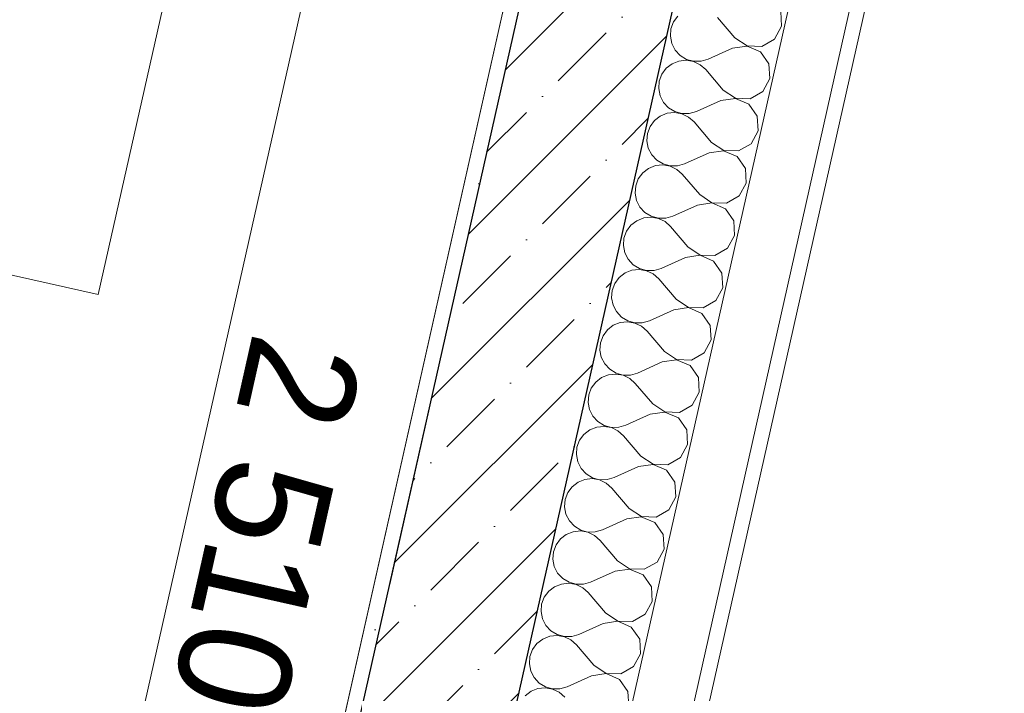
# Model space of a CAD drawing. Header units: millimetres. Extents: x -7145531 to -6681560, y 6117368 to 6219355.
# Tile 90 of 144: x -6940531 to -6939220, y 6147356 to 6148254. Entities that reach past the tile are written whole.
import ezdxf
from ezdxf.enums import TextEntityAlignment as Align

# ---------------------------------------------------------------- set-up
doc = ezdxf.new("R2010")
doc.units = ezdxf.units.MM
doc.header["$MEASUREMENT"] = 0
doc.linetypes.add('Штрихпунктирная', pattern=[670.277762, 352.777767, -176.388884, 0, -141.111112])
for name, color, linetype in [('S - МОП.АР', 7, 'Continuous'), ('АР-Стены_внешние_.АР', 7, 'Continuous'), ('АР-Чертеж-Оси_Осевые размеры.АР', 7, 'Continuous'), ('АР-Чертеж-Размеры.АР', 7, 'Continuous')]:
    doc.layers.add(name, color=color, linetype=linetype)
for name, color, linetype, lineweight in [('АР-Отметки высот.АР_Ном._пера__120', 7, 'Continuous', 0), ('АР-Стены_внешние_.АР_Ном._пера__1', 7, 'Continuous', 0), ('АР-Чертеж-Оси_Осевые размеры.АР_Ном._пера__120', 7, 'Continuous', 0), ('АР-Чертеж-Размеры.АР_Ном._пера__1', 7, 'Continuous', 0)]:
    doc.layers.add(name, color=color, linetype=linetype, lineweight=lineweight)
doc.styles.add('РЎР“Р•РќР•Р\xa0Р\x98Р\xa0_РЎРўР\x98Р›Р¬_3', font='GOTHIC.TTF')
doc.dimstyles.new('СГЕНЕРИР_СТИЛЬ__1', dxfattribs={"dimtxt": 150, "dimasz": 237.5, "dimexe": 0.18, "dimexo": 0.0625, "dimgap": 0, "dimtad": 1, "dimdec": 0, "dimzin": 0, "dimdsep": 46, "dimtxsty": 'РЎР“Р•РќР•Р\xa0Р\x98Р\xa0_РЎРўР\x98Р›Р¬_3', "dimblk": 'ARROWHEAD_6', "dimblk1": 'ARROWHEAD_6', "dimblk2": 'ARROWHEAD_6', "dimcen": 0.09, "dimse1": 1, "dimse2": 1, "dimclrd": 7, "dimclre": 7, "dimclrt": 7, "dimazin": 0, "dimtfac": 1, "dimtdec": 4, "dimtmove": 0, "dimatfit": 3, "dimfxl": 1, "dimtolj": 1, "dimtzin": 0, "dimarcsym": 0})

# ---------------------------------------------------------------- blocks, each defined once
blk = doc.blocks.new('*X782', base_point=(-6338440.4, 6562275.6))
at = {"layer": 'АР-Стены_внешние_.АР_Ном._пера__1', "color": 7, "linetype": 'Continuous', "lineweight": 0}
for p, q in [((-6939654.1, 6148258.8), (-6939659.9, 6148250.9)), ((-6939578.2, 6148229.9), (-6939601.4, 6148257.1)), ((-6939516.2, 6148245.2), (-6939517.3, 6148264.7)), ((-6939659.9, 6148250.9), (-6939663.4, 6148241.7)), ((-6939525.5, 6148228.1), (-6939516.2, 6148245.2)), ((-6939663.4, 6148241.7), (-6939664.2, 6148231.9)), ((-6939664.2, 6148231.9), (-6939662.3, 6148222.2)), ((-6939578.2, 6148229.9), (-6939561.9, 6148219.1)), ((-6939662.3, 6148222.2), (-6939657.8, 6148213.4)), ((-6939562, 6148218.8), (-6939581.3, 6148215.9)), ((-6939544.1, 6148211), (-6939562, 6148218.8)), ((-6939561.9, 6148219.1), (-6939542.4, 6148218.4)), ((-6939542.4, 6148218.4), (-6939525.5, 6148228.1)), ((-6939657.8, 6148213.4), (-6939651.1, 6148206.2)), ((-6939651.1, 6148206.2), (-6939642.7, 6148201.1)), ((-6939581.3, 6148215.9), (-6939613.9, 6148201.3)), ((-6939532.9, 6148195), (-6939544.1, 6148211)), ((-6939661.9, 6148195.2), (-6939669.7, 6148189.2)), ((-6939652.8, 6148198.8), (-6939661.9, 6148195.2)), ((-6939643, 6148199.9), (-6939652.8, 6148198.8)), ((-6939633.3, 6148198.2), (-6939643, 6148199.9)), ((-6939642.7, 6148201.1), (-6939633.2, 6148198.5)), ((-6939624.4, 6148193.9), (-6939633.3, 6148198.2)), ((-6939633.2, 6148198.5), (-6939623.3, 6148198.5)), ((-6939617, 6148187.4), (-6939624.4, 6148193.9)), ((-6939623.3, 6148198.5), (-6939613.9, 6148201.3)), ((-6939531.8, 6148175.5), (-6939532.9, 6148195)), ((-6939675.6, 6148181.2), (-6939679, 6148172)), ((-6939669.7, 6148189.2), (-6939675.6, 6148181.2)), ((-6939593.8, 6148160.2), (-6939617, 6148187.4)), ((-6939679, 6148172), (-6939679.8, 6148162.2)), ((-6939541.1, 6148158.4), (-6939531.8, 6148175.5)), ((-6939679.8, 6148162.2), (-6939677.9, 6148152.5)), ((-6939677.9, 6148152.5), (-6939673.5, 6148143.7)), ((-6939593.8, 6148160.2), (-6939577.6, 6148149.4)), ((-6939558.1, 6148148.7), (-6939541.1, 6148158.4)), ((-6939673.5, 6148143.7), (-6939666.8, 6148136.5)), ((-6939597, 6148146.3), (-6939629.5, 6148131.6)), ((-6939577.7, 6148149.1), (-6939597, 6148146.3)), ((-6939559.7, 6148141.3), (-6939577.7, 6148149.1)), ((-6939577.6, 6148149.4), (-6939558.1, 6148148.7)), ((-6939548.6, 6148125.3), (-6939559.7, 6148141.3)), ((-6939677.6, 6148125.5), (-6939685.4, 6148119.5)), ((-6939668.4, 6148129.2), (-6939677.6, 6148125.5)), ((-6939658.6, 6148130.2), (-6939668.4, 6148129.2)), ((-6939666.8, 6148136.5), (-6939658.4, 6148131.4)), ((-6939648.9, 6148128.5), (-6939658.6, 6148130.2)), ((-6939658.4, 6148131.4), (-6939648.9, 6148128.8)), ((-6939648.9, 6148128.8), (-6939639, 6148128.8)), ((-6939640, 6148124.2), (-6939648.9, 6148128.5)), ((-6939639, 6148128.8), (-6939629.5, 6148131.6)), ((-6939547.5, 6148105.9), (-6939548.6, 6148125.3)), ((-6939691.2, 6148111.5), (-6939694.7, 6148102.3)), ((-6939685.4, 6148119.5), (-6939691.2, 6148111.5)), ((-6939632.7, 6148117.7), (-6939640, 6148124.2)), ((-6939609.5, 6148090.5), (-6939632.7, 6148117.7)), ((-6939694.7, 6148102.3), (-6939695.5, 6148092.5)), ((-6939556.8, 6148088.7), (-6939547.5, 6148105.9)), ((-6939695.5, 6148092.5), (-6939693.6, 6148082.8)), ((-6939609.5, 6148090.5), (-6939593.2, 6148079.7)), ((-6939573.7, 6148079), (-6939556.8, 6148088.7)), ((-6939693.6, 6148082.8), (-6939689.1, 6148074)), ((-6939689.1, 6148074), (-6939682.4, 6148066.8)), ((-6939612.6, 6148076.6), (-6939645.2, 6148061.9)), ((-6939593.3, 6148079.4), (-6939612.6, 6148076.6)), ((-6939575.4, 6148071.7), (-6939593.3, 6148079.4)), ((-6939593.2, 6148079.7), (-6939573.7, 6148079)), ((-6939684.1, 6148059.5), (-6939693.2, 6148055.8)), ((-6939674.3, 6148060.5), (-6939684.1, 6148059.5)), ((-6939682.4, 6148066.8), (-6939674, 6148061.7)), ((-6939664.6, 6148058.8), (-6939674.3, 6148060.5)), ((-6939674, 6148061.7), (-6939664.5, 6148059.1)), ((-6939664.5, 6148059.1), (-6939654.7, 6148059.1)), ((-6939654.7, 6148059.1), (-6939645.2, 6148061.9)), ((-6939564.2, 6148055.6), (-6939575.4, 6148071.7)), ((-6939701, 6148049.8), (-6939706.9, 6148041.8)), ((-6939693.2, 6148055.8), (-6939701, 6148049.8)), ((-6939655.7, 6148054.5), (-6939664.6, 6148058.8)), ((-6939648.3, 6148048), (-6939655.7, 6148054.5)), ((-6939625.1, 6148020.8), (-6939648.3, 6148048)), ((-6939563.1, 6148036.2), (-6939564.2, 6148055.6)), ((-6939706.9, 6148041.8), (-6939710.3, 6148032.6)), ((-6939572.4, 6148019), (-6939563.1, 6148036.2)), ((-6939710.3, 6148032.6), (-6939711.1, 6148022.8)), ((-6939711.1, 6148022.8), (-6939709.2, 6148013.1)), ((-6939625.1, 6148020.8), (-6939608.9, 6148010)), ((-6939709.2, 6148013.1), (-6939704.8, 6148004.3)), ((-6939628.3, 6148006.9), (-6939660.8, 6147992.2)), ((-6939609, 6148009.7), (-6939628.3, 6148006.9)), ((-6939591, 6148002), (-6939609, 6148009.7)), ((-6939608.9, 6148010), (-6939589.4, 6148009.3)), ((-6939589.4, 6148009.3), (-6939572.4, 6148019)), ((-6939704.8, 6148004.3), (-6939698.1, 6147997.1)), ((-6939698.1, 6147997.1), (-6939689.7, 6147992)), ((-6939579.9, 6147986), (-6939591, 6148002)), ((-6939708.9, 6147986.1), (-6939716.7, 6147980.1)), ((-6939699.7, 6147989.8), (-6939708.9, 6147986.1)), ((-6939689.9, 6147990.8), (-6939699.7, 6147989.8)), ((-6939680.2, 6147989.1), (-6939689.9, 6147990.8)), ((-6939689.7, 6147992), (-6939680.2, 6147989.4)), ((-6939680.2, 6147989.4), (-6939670.3, 6147989.5)), ((-6939671.3, 6147984.8), (-6939680.2, 6147989.1)), ((-6939664, 6147978.3), (-6939671.3, 6147984.8)), ((-6939670.3, 6147989.5), (-6939660.8, 6147992.2)), ((-6939578.8, 6147966.5), (-6939579.9, 6147986)), ((-6939722.5, 6147972.1), (-6939726, 6147962.9)), ((-6939716.7, 6147980.1), (-6939722.5, 6147972.1)), ((-6939640.8, 6147951.1), (-6939664, 6147978.3)), ((-6939726, 6147962.9), (-6939726.8, 6147953.1)), ((-6939588.1, 6147949.3), (-6939578.8, 6147966.5)), ((-6939726.8, 6147953.1), (-6939724.9, 6147943.4)), ((-6939724.9, 6147943.4), (-6939720.4, 6147934.7)), ((-6939640.8, 6147951.1), (-6939624.5, 6147940.3)), ((-6939605, 6147939.6), (-6939588.1, 6147949.3)), ((-6939720.4, 6147934.7), (-6939713.7, 6147927.4)), ((-6939643.9, 6147937.2), (-6939676.5, 6147922.5)), ((-6939624.6, 6147940), (-6939643.9, 6147937.2)), ((-6939606.7, 6147932.3), (-6939624.6, 6147940)), ((-6939624.5, 6147940.3), (-6939605, 6147939.6)), ((-6939595.5, 6147916.3), (-6939606.7, 6147932.3)), ((-6939724.5, 6147916.4), (-6939732.3, 6147910.4)), ((-6939715.4, 6147920.1), (-6939724.5, 6147916.4)), ((-6939705.6, 6147921.1), (-6939715.4, 6147920.1)), ((-6939713.7, 6147927.4), (-6939705.3, 6147922.3)), ((-6939695.9, 6147919.4), (-6939705.6, 6147921.1)), ((-6939705.3, 6147922.3), (-6939695.8, 6147919.7)), ((-6939687, 6147915.1), (-6939695.9, 6147919.4)), ((-6939695.8, 6147919.7), (-6939686, 6147919.8)), ((-6939679.6, 6147908.6), (-6939687, 6147915.1)), ((-6939686, 6147919.8), (-6939676.5, 6147922.5)), ((-6939594.4, 6147896.8), (-6939595.5, 6147916.3)), ((-6939738.2, 6147902.5), (-6939741.6, 6147893.2)), ((-6939732.3, 6147910.4), (-6939738.2, 6147902.5)), ((-6939656.4, 6147881.4), (-6939679.6, 6147908.6)), ((-6939741.6, 6147893.2), (-6939742.5, 6147883.4)), ((-6939603.7, 6147879.6), (-6939594.4, 6147896.8)), ((-6939742.5, 6147883.4), (-6939740.6, 6147873.7)), ((-6939656.4, 6147881.4), (-6939640.2, 6147870.6)), ((-6939620.7, 6147869.9), (-6939603.7, 6147879.6)), ((-6939740.6, 6147873.7), (-6939736.1, 6147865)), ((-6939736.1, 6147865), (-6939729.4, 6147857.7)), ((-6939659.6, 6147867.5), (-6939692.1, 6147852.8)), ((-6939640.3, 6147870.3), (-6939659.6, 6147867.5)), ((-6939622.3, 6147862.6), (-6939640.3, 6147870.3)), ((-6939640.2, 6147870.6), (-6939620.7, 6147869.9)), ((-6939611.2, 6147846.6), (-6939622.3, 6147862.6)), ((-6939731, 6147850.4), (-6939740.2, 6147846.7)), ((-6939721.2, 6147851.4), (-6939731, 6147850.4)), ((-6939729.4, 6147857.7), (-6939721, 6147852.6)), ((-6939711.5, 6147849.7), (-6939721.2, 6147851.4)), ((-6939721, 6147852.6), (-6939711.5, 6147850)), ((-6939711.5, 6147850), (-6939701.6, 6147850.1)), ((-6939702.6, 6147845.4), (-6939711.5, 6147849.7)), ((-6939701.6, 6147850.1), (-6939692.1, 6147852.8)), ((-6939748, 6147840.7), (-6939753.8, 6147832.8)), ((-6939740.2, 6147846.7), (-6939748, 6147840.7)), ((-6939695.3, 6147838.9), (-6939702.6, 6147845.4)), ((-6939672.1, 6147811.7), (-6939695.3, 6147838.9)), ((-6939610.1, 6147827.1), (-6939611.2, 6147846.6)), ((-6939757.3, 6147823.5), (-6939758.1, 6147813.7)), ((-6939753.8, 6147832.8), (-6939757.3, 6147823.5)), ((-6939619.4, 6147809.9), (-6939610.1, 6147827.1)), ((-6939758.1, 6147813.7), (-6939756.2, 6147804.1)), ((-6939672.1, 6147811.7), (-6939655.9, 6147800.9)), ((-6939756.2, 6147804.1), (-6939751.7, 6147795.3)), ((-6939675.2, 6147797.8), (-6939707.8, 6147783.1)), ((-6939655.9, 6147800.6), (-6939675.2, 6147797.8)), ((-6939655.9, 6147800.9), (-6939636.3, 6147800.2)), ((-6939638, 6147792.9), (-6939655.9, 6147800.6)), ((-6939636.3, 6147800.2), (-6939619.4, 6147809.9)), ((-6939751.7, 6147795.3), (-6939745, 6147788)), ((-6939745, 6147788), (-6939736.6, 6147782.9)), ((-6939626.8, 6147776.9), (-6939638, 6147792.9)), ((-6939763.6, 6147771), (-6939769.5, 6147763.1)), ((-6939755.8, 6147777), (-6939763.6, 6147771)), ((-6939746.7, 6147780.7), (-6939755.8, 6147777)), ((-6939736.9, 6147781.7), (-6939746.7, 6147780.7)), ((-6939727.2, 6147780), (-6939736.9, 6147781.7)), ((-6939736.6, 6147782.9), (-6939727.1, 6147780.3)), ((-6939718.3, 6147775.7), (-6939727.2, 6147780)), ((-6939727.1, 6147780.3), (-6939717.3, 6147780.4)), ((-6939710.9, 6147769.2), (-6939718.3, 6147775.7)), ((-6939717.3, 6147780.4), (-6939707.8, 6147783.1)), ((-6939625.7, 6147757.4), (-6939626.8, 6147776.9)), ((-6939769.5, 6147763.1), (-6939772.9, 6147753.8)), ((-6939687.7, 6147742), (-6939710.9, 6147769.2)), ((-6939772.9, 6147753.8), (-6939773.8, 6147744)), ((-6939635.1, 6147740.2), (-6939625.7, 6147757.4)), ((-6939773.8, 6147744), (-6939771.9, 6147734.4)), ((-6939771.9, 6147734.4), (-6939767.4, 6147725.6)), ((-6939687.7, 6147742), (-6939671.5, 6147731.2)), ((-6939652, 6147730.5), (-6939635.1, 6147740.2)), ((-6939767.4, 6147725.6), (-6939760.7, 6147718.4)), ((-6939760.7, 6147718.4), (-6939752.3, 6147713.2)), ((-6939690.9, 6147728.1), (-6939723.5, 6147713.4)), ((-6939671.6, 6147730.9), (-6939690.9, 6147728.1)), ((-6939653.6, 6147723.2), (-6939671.6, 6147730.9)), ((-6939671.5, 6147731.2), (-6939652, 6147730.5)), ((-6939642.5, 6147707.2), (-6939653.6, 6147723.2)), ((-6939771.5, 6147707.3), (-6939779.3, 6147701.3)), ((-6939762.3, 6147711), (-6939771.5, 6147707.3)), ((-6939752.5, 6147712), (-6939762.3, 6147711)), ((-6939742.8, 6147710.3), (-6939752.5, 6147712)), ((-6939752.3, 6147713.2), (-6939742.8, 6147710.6)), ((-6939742.8, 6147710.6), (-6939732.9, 6147710.7)), ((-6939734, 6147706.1), (-6939742.8, 6147710.3)), ((-6939726.6, 6147699.5), (-6939734, 6147706.1)), ((-6939732.9, 6147710.7), (-6939723.5, 6147713.4)), ((-6939641.4, 6147687.7), (-6939642.5, 6147707.2)), ((-6939785.1, 6147693.4), (-6939788.6, 6147684.2)), ((-6939779.3, 6147701.3), (-6939785.1, 6147693.4)), ((-6939703.4, 6147672.3), (-6939726.6, 6147699.5)), ((-6939788.6, 6147684.2), (-6939789.4, 6147674.3)), ((-6939650.7, 6147670.5), (-6939641.4, 6147687.7)), ((-6939789.4, 6147674.3), (-6939787.5, 6147664.7)), ((-6939703.4, 6147672.3), (-6939687.2, 6147661.5)), ((-6939667.6, 6147660.9), (-6939650.7, 6147670.5)), ((-6939787.5, 6147664.7), (-6939783, 6147655.9)), ((-6939783, 6147655.9), (-6939776.3, 6147648.7)), ((-6939706.5, 6147658.4), (-6939739.1, 6147643.8)), ((-6939687.2, 6147661.2), (-6939706.5, 6147658.4)), ((-6939687.2, 6147661.5), (-6939667.6, 6147660.9)), ((-6939669.3, 6147653.5), (-6939687.2, 6147661.2)), ((-6939658.1, 6147637.5), (-6939669.3, 6147653.5)), ((-6939778, 6147641.3), (-6939787.1, 6147637.6)), ((-6939768.2, 6147642.3), (-6939778, 6147641.3)), ((-6939776.3, 6147648.7), (-6939767.9, 6147643.5)), ((-6939758.5, 6147640.6), (-6939768.2, 6147642.3)), ((-6939767.9, 6147643.5), (-6939758.4, 6147640.9)), ((-6939749.6, 6147636.4), (-6939758.5, 6147640.6)), ((-6939758.4, 6147640.9), (-6939748.6, 6147641)), ((-6939748.6, 6147641), (-6939739.1, 6147643.8)), ((-6939794.9, 6147631.6), (-6939800.8, 6147623.7)), ((-6939787.1, 6147637.6), (-6939794.9, 6147631.6)), ((-6939742.2, 6147629.8), (-6939749.6, 6147636.4)), ((-6939719.1, 6147602.6), (-6939742.2, 6147629.8)), ((-6939657, 6147618), (-6939658.1, 6147637.5)), ((-6939804.2, 6147614.5), (-6939805.1, 6147604.6)), ((-6939800.8, 6147623.7), (-6939804.2, 6147614.5)), ((-6939666.4, 6147600.9), (-6939657, 6147618)), ((-6939805.1, 6147604.6), (-6939803.2, 6147595)), ((-6939719.1, 6147602.6), (-6939702.8, 6147591.8)), ((-6939683.3, 6147591.2), (-6939666.4, 6147600.9)), ((-6939803.2, 6147595), (-6939798.7, 6147586.2)), ((-6939722.2, 6147588.7), (-6939754.8, 6147574.1)), ((-6939702.9, 6147591.5), (-6939722.2, 6147588.7)), ((-6939685, 6147583.8), (-6939702.9, 6147591.5)), ((-6939702.8, 6147591.8), (-6939683.3, 6147591.2)), ((-6939798.7, 6147586.2), (-6939792, 6147579)), ((-6939792, 6147579), (-6939783.6, 6147573.8)), ((-6939764.2, 6147571.3), (-6939754.8, 6147574.1)), ((-6939673.8, 6147567.8), (-6939685, 6147583.8)), ((-6939810.6, 6147561.9), (-6939816.4, 6147554)), ((-6939802.8, 6147567.9), (-6939810.6, 6147561.9)), ((-6939793.6, 6147571.6), (-6939802.8, 6147567.9)), ((-6939783.8, 6147572.6), (-6939793.6, 6147571.6)), ((-6939774.1, 6147570.9), (-6939783.8, 6147572.6)), ((-6939783.6, 6147573.8), (-6939774.1, 6147571.2)), ((-6939774.1, 6147571.2), (-6939764.2, 6147571.3)), ((-6939765.3, 6147566.7), (-6939774.1, 6147570.9)), ((-6939757.9, 6147560.1), (-6939765.3, 6147566.7)), ((-6939672.7, 6147548.3), (-6939673.8, 6147567.8)), ((-6939816.4, 6147554), (-6939819.9, 6147544.8)), ((-6939734.7, 6147533), (-6939757.9, 6147560.1)), ((-6939682, 6147531.2), (-6939672.7, 6147548.3)), ((-6939819.9, 6147544.8), (-6939820.7, 6147534.9)), ((-6939820.7, 6147534.9), (-6939818.8, 6147525.3)), ((-6939818.8, 6147525.3), (-6939814.3, 6147516.5)), ((-6939718.5, 6147521.9), (-6939737.8, 6147519)), ((-6939734.7, 6147533), (-6939718.5, 6147522.1)), ((-6939718.5, 6147522.1), (-6939699, 6147521.5)), ((-6939700.6, 6147514.1), (-6939718.5, 6147521.9)), ((-6939699, 6147521.5), (-6939682, 6147531.2)), ((-6939814.3, 6147516.5), (-6939807.6, 6147509.3)), ((-6939807.6, 6147509.3), (-6939799.2, 6147504.2)), ((-6939737.8, 6147519), (-6939770.4, 6147504.4)), ((-6939689.4, 6147498.1), (-6939700.6, 6147514.1)), ((-6939818.4, 6147498.3), (-6939826.2, 6147492.2)), ((-6939809.3, 6147501.9), (-6939818.4, 6147498.3)), ((-6939799.5, 6147502.9), (-6939809.3, 6147501.9)), ((-6939789.8, 6147501.3), (-6939799.5, 6147502.9)), ((-6939799.2, 6147504.2), (-6939789.7, 6147501.5)), ((-6939780.9, 6147497), (-6939789.8, 6147501.3)), ((-6939789.7, 6147501.5), (-6939779.9, 6147501.6)), ((-6939773.5, 6147490.4), (-6939780.9, 6147497)), ((-6939779.9, 6147501.6), (-6939770.4, 6147504.4)), ((-6939688.3, 6147478.6), (-6939689.4, 6147498.1)), ((-6939832.1, 6147484.3), (-6939835.6, 6147475.1)), ((-6939826.2, 6147492.2), (-6939832.1, 6147484.3)), ((-6939750.4, 6147463.3), (-6939773.5, 6147490.4)), ((-6939835.6, 6147475.1), (-6939836.4, 6147465.3)), ((-6939697.7, 6147461.5), (-6939688.3, 6147478.6)), ((-6939836.4, 6147465.3), (-6939834.5, 6147455.6)), ((-6939750.4, 6147463.3), (-6939734.1, 6147452.4)), ((-6939714.6, 6147451.8), (-6939697.7, 6147461.5)), ((-6939834.5, 6147455.6), (-6939830, 6147446.8)), ((-6939830, 6147446.8), (-6939823.3, 6147439.6)), ((-6939753.5, 6147449.3), (-6939786.1, 6147434.7)), ((-6939734.2, 6147452.2), (-6939753.5, 6147449.3)), ((-6939716.3, 6147444.4), (-6939734.2, 6147452.2)), ((-6939734.1, 6147452.4), (-6939714.6, 6147451.8)), ((-6939705.1, 6147428.4), (-6939716.3, 6147444.4)), ((-6939824.9, 6147432.2), (-6939834.1, 6147428.6)), ((-6939815.1, 6147433.3), (-6939824.9, 6147432.2)), ((-6939823.3, 6147439.6), (-6939814.9, 6147434.5)), ((-6939805.4, 6147431.6), (-6939815.1, 6147433.3)), ((-6939814.9, 6147434.5), (-6939805.4, 6147431.8)), ((-6939805.4, 6147431.8), (-6939795.5, 6147431.9)), ((-6939796.6, 6147427.3), (-6939805.4, 6147431.6)), ((-6939795.5, 6147431.9), (-6939786.1, 6147434.7)), ((-6939841.9, 6147422.5), (-6939847.7, 6147414.6)), ((-6939834.1, 6147428.6), (-6939841.9, 6147422.5)), ((-6939789.2, 6147420.7), (-6939796.6, 6147427.3)), ((-6939766, 6147393.6), (-6939789.2, 6147420.7)), ((-6939704, 6147408.9), (-6939705.1, 6147428.4)), ((-6939851.2, 6147405.4), (-6939852, 6147395.6)), ((-6939847.7, 6147414.6), (-6939851.2, 6147405.4)), ((-6939713.3, 6147391.8), (-6939704, 6147408.9)), ((-6939852, 6147395.6), (-6939850.1, 6147385.9)), ((-6939766, 6147393.6), (-6939749.8, 6147382.7)), ((-6939730.3, 6147382.1), (-6939713.3, 6147391.8)), ((-6939850.1, 6147385.9), (-6939845.6, 6147377.1)), ((-6939769.1, 6147379.6), (-6939801.7, 6147365)), ((-6939749.8, 6147382.5), (-6939769.1, 6147379.6)), ((-6939749.8, 6147382.7), (-6939730.3, 6147382.1)), ((-6939731.9, 6147374.7), (-6939749.8, 6147382.5)), ((-6939845.6, 6147377.1), (-6939838.9, 6147369.9)), ((-6939838.9, 6147369.9), (-6939830.5, 6147364.8)), ((-6939830.5, 6147364.8), (-6939821, 6147362.1)), ((-6939811.2, 6147362.2), (-6939801.7, 6147365)), ((-6939720.7, 6147358.7), (-6939731.9, 6147374.7)), ((-6939849.7, 6147358.9), (-6939857.5, 6147352.8)), ((-6939840.6, 6147362.5), (-6939849.7, 6147358.9)), ((-6939830.8, 6147363.6), (-6939840.6, 6147362.5)), ((-6939821.1, 6147361.9), (-6939830.8, 6147363.6)), ((-6939812.2, 6147357.6), (-6939821.1, 6147361.9)), ((-6939821, 6147362.1), (-6939811.2, 6147362.2)), ((-6939804.8, 6147351), (-6939812.2, 6147357.6)), ((-6939719.6, 6147339.2), (-6939720.7, 6147358.7))]:
    blk.add_line(p, q, dxfattribs=at)
blk = doc.blocks.new('Стена_204_3', base_point=(-6939655.3, 6148750.4))
at = {"layer": 'АР-Стены_внешние_.АР', "linetype": 'Continuous', "lineweight": 0, "true_color": 0x000000}
h = blk.add_hatch(dxfattribs=at)
h.set_pattern_fill('ЖЕЛЕЗОБЕТОН__PROJECT__0003', color=18, style=0, pattern_type=2)
h.set_pattern_definition([(45, (-6338440.43, 6562275.56), (-84.852814, 84.852814), []), (45, (-6338482.86, 6562317.98), (-84.852814, 84.852814), [90, -30, 0, -30])])
h.paths.add_polyline_path([(-6939752.8, 6148772.4), (-6940291.8, 6146372.5), (-6940052.8, 6146523.8), (-6939557.7, 6148728.5)])
h = blk.add_hatch(dxfattribs=at)
h.set_pattern_fill('ШТУКАТУРКА__ГИПС_01_0003', color=18, style=0, pattern_type=2)
h.set_pattern_definition([(45, (-6338440.43, 6562625.56), (-111.369318, 111.369318), [0, -105, 0, -157.5]), (110, (-6338090.43, 6562625.56), (148.001588, 53.868173), [0, -77, 0, -133])])
h.paths.add_polyline_path([(-6939776.7, 6148757.2), (-6940315.7, 6146357.4), (-6940291.8, 6146372.5), (-6939757.2, 6148752.8)])
at = {"layer": 'АР-Стены_внешние_.АР_Ном._пера__1', "color": 7, "linetype": 'Continuous', "lineweight": 0}
for p, q in [((-6939778, 6146697.8), (-6939256.6, 6149019.6)), ((-6939873.6, 6146637.3), (-6939367.5, 6148890.8))]:
    blk.add_line(p, q, dxfattribs=at)
at = {"layer": 'АР-Стены_внешние_.АР_Ном._пера__1', "color": 7, "linetype": 'Continuous', "lineweight": 30}
for p, q in [((-6939757.2, 6148752.8), (-6940291.8, 6146372.5)), ((-6940052.8, 6146523.8), (-6939557.7, 6148728.5))]:
    blk.add_line(p, q, dxfattribs=at)
at = {"layer": 'АР-Стены_внешние_.АР_Ном._пера__1', "color": 7, "linetype": 'Continuous', "lineweight": 0, "flags": 128}
for points in [[(-6939754.1, 6146713), (-6939219.6, 6149093.3)], [(-6939776.7, 6148757.2), (-6940315.7, 6146357.4)]]:
    blk.add_lwpolyline(points, dxfattribs=at)
at = {"layer": 'АР-Стены_внешние_.АР', "color": 7, "lineweight": 0}
blk.add_blockref('*X782', (-6338440.4, 6562275.6), dxfattribs=at)
blk = doc.blocks.new('Стандартный Маркер Сетки[128]_3', base_point=(-6939741.4, 6148821.1))
at = {"layer": 'АР-Чертеж-Оси_Осевые размеры.АР_Ном._пера__120', "color": 7, "linetype": 'Штрихпунктирная', "lineweight": 0}
for q in [(-6939741.4, 6148821.1), (-6944523, 6127531)]:
    blk.add_line((-6939960.5, 6147845.4), q, dxfattribs=at)
at = {"layer": 'АР-Чертеж-Оси_Осевые размеры.АР_Ном._пера__120', "color": 7, "lineweight": 0, "style": 'РЎР“Р•РќР•Р\xa0Р\x98Р\xa0_РЎРўР\x98Р›Р¬_3'}
blk.add_attdef('AC_MarkerText_1', text='', height=350, rotation=347.3417, dxfattribs=at).set_placement((-6944781.8, 6126248.5), align=Align.TOP_CENTER)
blk = doc.blocks.new('Стандартный Маркер Сетки[141]_3', base_point=(-6939741.4, 6148821.1))
at = {"layer": 'АР-Чертеж-Оси_Осевые размеры.АР_Ном._пера__120', "color": 7, "linetype": 'Штрихпунктирная', "lineweight": 0}
for q in [(-6939741.4, 6148821.1), (-6944523, 6127531)]:
    blk.add_line((-6939960.5, 6147845.4), q, dxfattribs=at)
at = {"layer": 'АР-Чертеж-Оси_Осевые размеры.АР_Ном._пера__120', "color": 7, "lineweight": 0, "style": 'РЎР“Р•РќР•Р\xa0Р\x98Р\xa0_РЎРўР\x98Р›Р¬_3'}
blk.add_attdef('AC_MarkerText_1', text='', height=350, rotation=347.3417, dxfattribs=at).set_placement((-6944781.8, 6126248.5), align=Align.TOP_CENTER)
blk = doc.blocks.new('*D915', base_point=(-6338440.4, 6562275.6))
at = {"layer": 'АР-Чертеж-Размеры.АР_Ном._пера__1', "color": 7, "linetype": 'Continuous', "lineweight": 0, "transparency": 16777216}
for p, q in [((-6942234.3, 6147349.7), (-6942337, 6146892.3)), ((-6942136.3, 6147215.6), (-6942435, 6147026.5)), ((-6942285.7, 6147121), (-6942468.6, 6147162.1)), ((-6940246.3, 6146663), (-6942285.7, 6147121)), ((-6940194.9, 6146891.7), (-6940297.6, 6146434.3)), ((-6940395.6, 6146568.4), (-6940096.9, 6146757.6)), ((-6940063.3, 6146621.9), (-6940246.3, 6146663))]:
    blk.add_line(p, q, dxfattribs=at)
at = {"layer": 'АР-Чертеж-Размеры.АР_Ном._пера__1', "color": 7, "lineweight": 0, "transparency": 16777216, "insert": (-6941517.3, 6146979.2), "char_height": 150, "attachment_point": 7, "rotation": 347.3424, "style": 'РЎР“Р•РќР•Р\xa0Р\x98Р\xa0_РЎРўР\x98Р›Р¬_3'}
blk.add_mtext('\\A1;{\\pql;\\fCentury Gothic|b0|i0|c204|p0;\\W1.000000;2\xa0090}', dxfattribs=at)
blk = doc.blocks.new('ARROWHEAD_6')
at = {"color": 0, "linetype": 'Continuous', "lineweight": 0}
for p, q in [((-0.5, -0.5), (0.5, 0.5)), ((0, 0), (-1, 0))]:
    blk.add_line(p, q, dxfattribs=at)
blk = doc.blocks.new('*D942', base_point=(-6338440.4, 6562275.6))
at = {"layer": 'АР-Чертеж-Размеры.АР_Ном._пера__1', "color": 7, "linetype": 'Continuous', "lineweight": 0, "transparency": 16777216}
for p, q in [((-6939992.3, 6148997.8), (-6940033.4, 6148814.9)), ((-6939938.8, 6148665.5), (-6940127.9, 6148964.2)), ((-6940262, 6148866.2), (-6939804.7, 6148763.5)), ((-6940033.4, 6148814.9), (-6940583.4, 6146365.9)), ((-6940677.9, 6146515.3), (-6940488.8, 6146216.6)), ((-6940812, 6146417.3), (-6940354.7, 6146314.5)), ((-6940583.4, 6146365.9), (-6940624.4, 6146183))]:
    blk.add_line(p, q, dxfattribs=at)
at = {"layer": 'АР-Чертеж-Размеры.АР_Ном._пера__1', "color": 7, "lineweight": 0, "transparency": 16777216, "insert": (-6940221.2, 6147841.7), "char_height": 150, "attachment_point": 7, "rotation": 257.3424, "style": 'РЎР“Р•РќР•Р\xa0Р\x98Р\xa0_РЎРўР\x98Р›Р¬_3'}
blk.add_mtext('\\A1;{\\pql;\\fCentury Gothic|b0|i0|c204|p0;\\W1.000000;2\xa0510}', dxfattribs=at)

msp = doc.modelspace()

# ---------------------------------------------------------------- linework, layer by layer
at = {"layer": 'S - МОП.АР', "color": 254, "linetype": 'Continuous', "lineweight": 0, "true_color": 0xdadada, "flags": 128}
msp.add_lwpolyline([(-6942365.4, 6146766.1), (-6940326.7, 6146308.3), (-6939776.7, 6148757.2), (-6941815.4, 6149215.1)], close=True, dxfattribs=at)
at = {"layer": 'АР-Отметки высот.АР_Ном._пера__120', "color": 7, "linetype": 'Continuous', "lineweight": 0, "flags": 128}
msp.add_lwpolyline([(-6941692.7, 6148605.3), (-6940333.4, 6148300), (-6940426, 6147887.7), (-6941785.3, 6148193)], close=True, dxfattribs=at)

# ---------------------------------------------------------------- block references
at = {"layer": 'АР-Стены_внешние_.АР', "color": 7, "lineweight": 0}
msp.add_blockref('Стена_204_3', (-6939655.3, 6148750.4), dxfattribs=at)
at = {"layer": 'АР-Чертеж-Оси_Осевые размеры.АР', "color": 8, "linetype": 'Continuous', "lineweight": 15}
for name in ['Стандартный Маркер Сетки[128]_3', 'Стандартный Маркер Сетки[141]_3']:
    msp.add_blockref(name, (-6939741.4, 6148821.1), dxfattribs=at)

# ---------------------------------------------------------------- dimensions: what is measured, and where the dimension line sits
at = {"layer": 'АР-Чертеж-Размеры.АР', "color": 7, "linetype": 'Continuous', "lineweight": 0}
for base, p1, p2, angle, picture, middle, turn in [((-6940583.4, 6146365.9), (-6943781.7, 6149656.7), (-6940707.3, 6146393.8), 257.3424, '*D942', (-6940204.4, 6147574.2), 257.3424), ((-6942285.7, 6147121), (-6940246.2, 6146663.2), (-6942101.3, 6147941.8), 167.3424, '*D915', (-6941249.8, 6146996), 347.3424)]:
    dim = msp.add_linear_dim(base=base, p1=p1, p2=p2, angle=angle, dimstyle='СГЕНЕРИР_СТИЛЬ__1', dxfattribs=at)
    dim.commit()
    dim.dimension.update_dxf_attribs({"geometry": picture, "text_midpoint": middle, "dimtype": 160, "text_rotation": turn})

doc.saveas('drawing.dxf')
